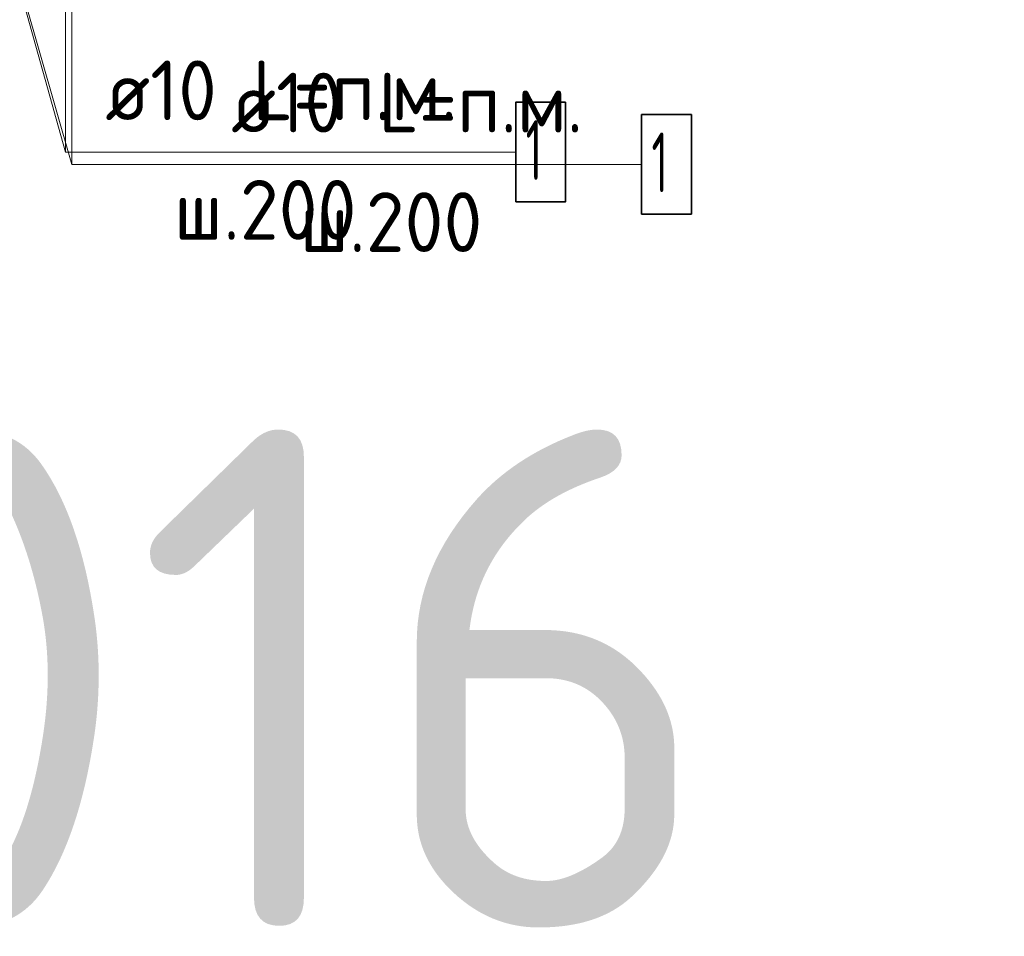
# Model space of a CAD drawing. Header units: metres. Extents: x -38 to 97, y -15 to 21.
# Tile 96 of 256: x 72.495 to 72.989, y 1.542 to 2.002. Entities that reach past the tile are written whole.
import ezdxf

# ---------------------------------------------------------------- set-up
doc = ezdxf.new("R2010")
doc.units = ezdxf.units.M
for name, color, linetype, lineweight in [('XR$4$Арм. стержнями нижней зоны', 180, 'Continuous', 35), ('XR$4$ВК__отв в полу 1-2 эт', 220, 'Continuous', 25), ('XR$5$Арм. стержнями нижней зоны', 180, 'Continuous', 35), ('XR$5$ВК__отв в полу 1-2 эт', 220, 'Continuous', 25), ('XR$6$Текст_ примечание', 7, 'Continuous', 13)]:
    doc.layers.add(name, color=color, linetype=linetype, lineweight=lineweight)
doc.styles.add('ISOCPEUR', font='txt')

msp = doc.modelspace()

# ---------------------------------------------------------------- linework, layer by layer
at = {"layer": 'XR$4$Арм. стержнями нижней зоны', "color": 7, "linetype": 'Continuous', "lineweight": 13, "transparency": 33554687}
for q in [(72.52124, 2.15437), (72.80724, 1.92985)]:
    msp.add_line((72.52124, 1.92985), q, dxfattribs=at)
at = {"layer": 'XR$4$Арм. стержнями нижней зоны', "color": 7, "linetype": 'Continuous', "lineweight": 35, "transparency": 33554687}
msp.add_lwpolyline([(72.80724, 1.90485), (72.83224, 1.90485), (72.83224, 1.95485), (72.80724, 1.95485), (72.80724, 1.90485)], dxfattribs=at)
at = {"layer": 'XR$4$ВК__отв в полу 1-2 эт', "color": 7, "linetype": 'Continuous', "lineweight": 13, "transparency": 33554687}
msp.add_line((72.45868, 2.14911), (72.52124, 1.92985), dxfattribs=at)
at = {"layer": 'XR$5$Арм. стержнями нижней зоны', "color": 7, "linetype": 'Continuous', "lineweight": 13, "transparency": 33554687}
for q in [(72.51806, 2.15916), (72.74406, 1.936)]:
    msp.add_line((72.51806, 1.936), q, dxfattribs=at)
at = {"layer": 'XR$5$Арм. стержнями нижней зоны', "color": 7, "linetype": 'Continuous', "lineweight": 35, "transparency": 33554687}
msp.add_lwpolyline([(72.74406, 1.911), (72.76906, 1.911), (72.76906, 1.961), (72.74406, 1.961), (72.74406, 1.911)], dxfattribs=at)
at = {"layer": 'XR$5$ВК__отв в полу 1-2 эт', "color": 7, "linetype": 'Continuous', "lineweight": 13, "transparency": 33554687}
msp.add_line((72.45868, 2.14911), (72.51806, 1.936), dxfattribs=at)

# ---------------------------------------------------------------- texts
at = {"layer": 'XR$4$Арм. стержнями нижней зоны', "color": 7, "linetype": 'Continuous', "lineweight": 25, "transparency": 33554687, "char_height": 0.03, "attachment_point": 7, "style": 'ISOCPEUR'}
for s, insert, width in [('\\W0.94;ø10 L=п.м.', (72.60124, 1.94585), 0.1999832), ('\\W0.56;1', (72.81224, 1.91585), 0.0233333), ('\\W0.95;ш.200 ', (72.63574, 1.88585), 0.1311995)]:
    msp.add_mtext(s, dxfattribs=dict(at, insert=insert, width=width))
at = {"layer": 'XR$5$Арм. стержнями нижней зоны', "color": 7, "linetype": 'Continuous', "lineweight": 25, "transparency": 33554687, "char_height": 0.03, "attachment_point": 7, "style": 'ISOCPEUR'}
for s, insert, width in [('\\W0.94;ø10 L=п.м.', (72.53806, 1.952), 0.1999832), ('\\W0.56;1', (72.74906, 1.922), 0.0233333), ('\\W0.95;ш.200 ', (72.57256, 1.892), 0.1311997)]:
    msp.add_mtext(s, dxfattribs=dict(at, insert=insert, width=width))
at = {"layer": 'XR$6$Текст_ примечание', "color": 7, "linetype": 'Continuous', "lineweight": 35, "transparency": 33554687, "insert": (70.35063, 1.54671), "char_height": 0.25, "width": 2.7437149, "attachment_point": 7, "style": 'ISOCPEUR'}
msp.add_mtext('\\W0.96;ГОСТ 34028-2016', dxfattribs=at)

doc.saveas('drawing.dxf')
